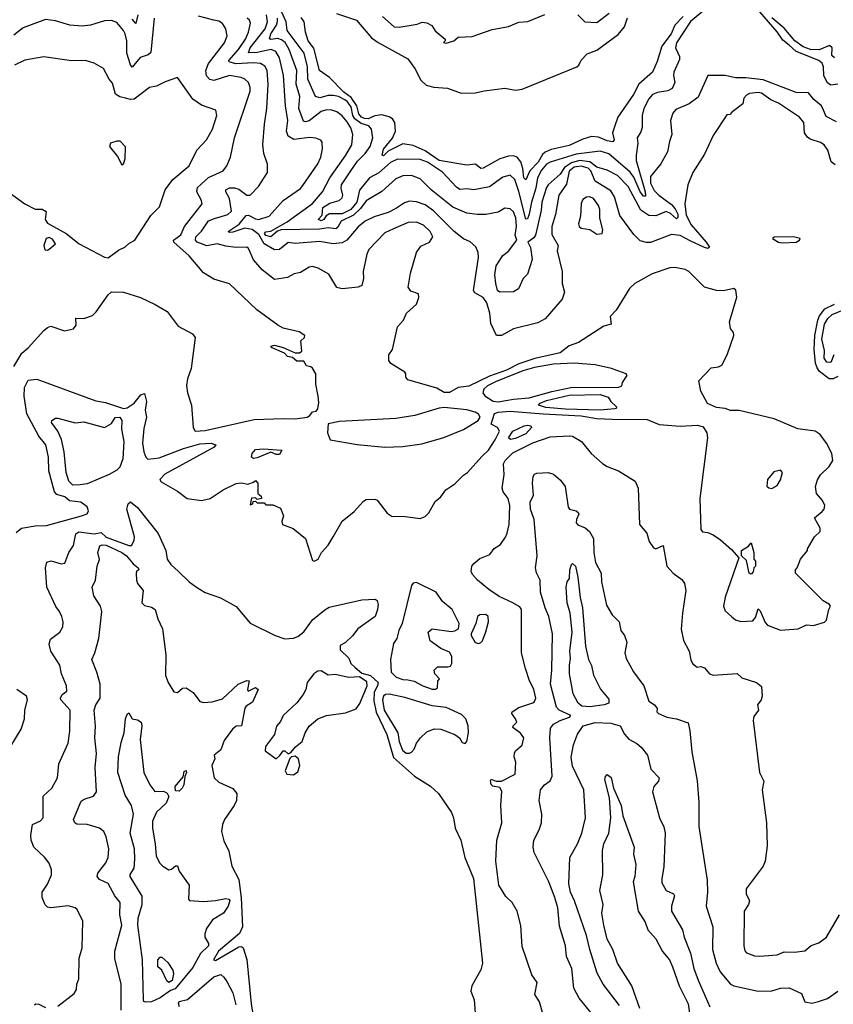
# Model space of a CAD drawing. Extents: x 1246230 to 1426786, y 660032 to 763141.
# Tile 220 of 256: x 1327825 to 1332519, y 720839 to 726517. Entities that reach past the tile are written whole.
import ezdxf

# ---------------------------------------------------------------- set-up
doc = ezdxf.new("R2010")
doc.units = 0

msp = doc.modelspace()

# ---------------------------------------------------------------- linework, layer by layer
at = {"layer": '0CON10XD'}
for points in [[(1331815, 726604), (1331695, 726507.6), (1331615, 726384.5), (1331609.3, 726355), (1331631.2, 726305), (1331632.3, 726287.7), (1331599.3, 726215), (1331596.6, 726195), (1331604.6, 726155), (1331590.2, 726119.8), (1331565, 726105.9), (1331505, 726097.5), (1331476.7, 726085), (1331455, 726061.1), (1331425.3, 726005), (1331415.4, 725965), (1331415.5, 725894.5), (1331409.1, 725870.9), (1331387.8, 725835), (1331392, 725805), (1331381.3, 725735), (1331381.5, 725705), (1331433.3, 725525), (1331435, 725500), (1331425, 725498.9), (1331405, 725524), (1331368.3, 725608.3), (1331347.3, 725637.3), (1331225, 725742.8), (1331175, 725758.7), (1331035, 725742.3), (1330885, 725694.8), (1330865, 725683.2), (1330835, 725650.2), (1330811.6, 725605), (1330803.8, 725545), (1330777.9, 725465), (1330765, 725395.6), (1330755, 725367.8), (1330745.8, 725365.8), (1330705, 725525.4), (1330680.9, 725595), (1330655, 725620.8), (1330612, 725608), (1330536.6, 725553.4), (1330445, 725535.2), (1330405, 725541.8), (1330365, 725537.9), (1330345, 725550.4), (1330265, 725637.1), (1330178.5, 725695), (1330135, 725710.2), (1330005, 725712.3), (1329965, 725694.1), (1329896.4, 725633.6), (1329843.6, 725605), (1329786.5, 725533.5), (1329769.4, 725465), (1329735, 725422.2), (1329685, 725398.4), (1329612.3, 725397.7), (1329593.4, 725386.6), (1329580.4, 725365), (1329565, 725357.1), (1329547.1, 725365), (1329570.2, 725389.8), (1329575, 725434.6), (1329615, 725459.6), (1329668.1, 725475), (1329685, 725489.4), (1329689.4, 725505), (1329680.2, 725545), (1329682, 725565), (1329735.2, 725645), (1329775, 725702.1), (1329818.8, 725745), (1329846.6, 725785), (1329861.9, 725835), (1329854.2, 725885), (1329839.1, 725905), (1329795, 725918), (1329758.8, 725945), (1329747.8, 725965), (1329736.7, 726015), (1329715.5, 726045), (1329700.6, 726055), (1329665, 726073.4), (1329635, 726079), (1329605, 726079.2), (1329556.7, 726066.7), (1329531.2, 726075), (1329487.2, 726175), (1329486.2, 726246.2), (1329465.9, 726325), (1329367.5, 726455), (1329362.5, 726505), (1329334.9, 726565.1)], [(1332545, 726146), (1332505, 726139.6), (1332485, 726153.3), (1332465, 726194.2), (1332462.5, 726245), (1332455, 726267.3), (1332435, 726281.2), (1332305, 726334.6), (1332265, 726369.3), (1332228.6, 726398.6), (1332195, 726446.4), (1332095, 726562.8)], [(1328601.2, 726525), (1328581.3, 726328.7), (1328566.2, 726313.8), (1328521, 726299), (1328475, 726243.1), (1328465, 726256.2), (1328443.7, 726325), (1328443.3, 726395), (1328433.4, 726435), (1328424.6, 726455), (1328385, 726501.5), (1328355, 726511.9), (1328315, 726511.1), (1328233.6, 726486.4), (1328185, 726479.5), (1328115, 726486.4), (1328031.5, 726511.5), (1327975, 726518.2), (1327845, 726470.4), (1327792, 726428)], [(1327792.4, 724517.6), (1327837, 724593), (1327875, 724624.4), (1327965, 724724.6), (1327985, 724742.2), (1328005, 724750), (1328083, 724723), (1328135.5, 724734.5), (1328150.8, 724755), (1328150, 724795), (1328195, 724793.6), (1328245, 724811), (1328266.9, 724833.1), (1328335, 724930.2), (1328355, 724946.9), (1328425, 724946.1), (1328522.3, 724915), (1328607.2, 724875), (1328676.2, 724835), (1328740.2, 724750.2), (1328822.5, 724705), (1328837.5, 724685), (1328815.3, 724505.3), (1328792.6, 724445), (1328787.1, 724407.1), (1328792.5, 724365), (1328815.7, 724295), (1328826.2, 724165), (1328837.5, 724145), (1328895, 724148.2), (1329178.7, 724211.3), (1329345, 724218), (1329415.3, 724214.7), (1329483.3, 724225), (1329500, 724235), (1329515, 724256.2), (1329535, 724260), (1329545, 724272.5), (1329551.3, 724308.7), (1329547.5, 724345), (1329534.2, 724414.2), (1329533.3, 724475), (1329515, 724506.7), (1329505, 724516), (1329480.7, 724520.7), (1329465, 724548), (1329425, 724547.1), (1329398.9, 724568.9), (1329371.2, 724575), (1329353.2, 724593.2), (1329281.2, 724625), (1329273.8, 724635), (1329295, 724640.6), (1329345, 724626.7), (1329415, 724596), (1329440, 724595), (1329453.3, 724605), (1329447.5, 724665), (1329467.5, 724685), (1329470, 724695), (1329437, 724717), (1329345, 724738.8), (1329315, 724756), (1329193.9, 724843.9), (1329035, 724994.4), (1328945, 725020.5), (1328885, 725057.1), (1328802.2, 725155), (1328714.4, 725235), (1328712.9, 725245), (1328755, 725277.3), (1328776.8, 725325), (1328878.2, 725455), (1328874.4, 725475), (1328847.7, 725525), (1328850.6, 725549.4), (1328915, 725606.1), (1328999.4, 725645), (1329020.5, 725675), (1329041.5, 725725), (1329064.6, 725835), (1329154.1, 726105), (1329155.3, 726125.3), (1329146.2, 726155), (1329125, 726174.6), (1329103.8, 726183.8), (1329035, 726195.2), (1328945, 726165.6), (1328921.6, 726171.6), (1328903.1, 726193.1), (1328898.8, 726225), (1328914.2, 726265), (1329006.6, 726383.4), (1329023.1, 726425), (1329015.4, 726465), (1328996.2, 726495), (1328975, 726508.8), (1328946, 726514), (1328856.7, 726536.7)], [(1327805, 723559.5), (1327835, 723585.2), (1327915, 723599), (1327979.9, 723600.1), (1328182.5, 723655), (1328215, 723667.8), (1328222.1, 723685), (1328215, 723708), (1328177.5, 723735), (1328112.3, 723742.3), (1328086.7, 723765), (1328038.8, 723778.8), (1328025.4, 723795), (1327992.8, 723915), (1327992.2, 723995), (1327975.8, 724065.8), (1327935.9, 724115.9), (1327866.8, 724245), (1327850.4, 724345), (1327854, 724396), (1327875, 724437.9), (1327925, 724443.8), (1328265, 724318.7), (1328320.3, 724310.2), (1328425, 724274.5), (1328445, 724279.6), (1328485, 724304.7), (1328525, 724354.5), (1328545, 724360.8), (1328557.3, 724315), (1328550, 724265), (1328557.7, 724225), (1328541.4, 724158.6), (1328533.1, 724075), (1328540.9, 724025), (1328553.4, 723993.4), (1328565, 723982.1), (1328629.2, 723990.8), (1328771.1, 724045), (1328865, 724071.8), (1328930, 724075), (1328957.5, 724065), (1328948.2, 724051.8), (1328663.5, 723896.5), (1328634.4, 723865), (1328642, 723852), (1328735, 723798.6), (1328791.2, 723755), (1328875, 723743.6), (1328924, 723755), (1328998.8, 723805), (1329075, 723842.5), (1329105, 723846), (1329141.7, 723838.3), (1329175, 723850), (1329185, 723860), (1329200, 723845), (1329200, 723785), (1329218.3, 723768.3), (1329220, 723755), (1329195, 723750), (1329185, 723760), (1329161.7, 723758.3), (1329155, 723720), (1329170, 723725), (1329171.7, 723738.3), (1329185, 723740), (1329195, 723730), (1329235, 723730), (1329245, 723720), (1329285, 723720), (1329329.3, 723699.3), (1329347.5, 723655), (1329337, 723623), (1329341.2, 723605), (1329402.5, 723582.5), (1329474.6, 723525), (1329515, 723398.8), (1329525, 723393.8), (1329546.7, 723405), (1329565.9, 723444.1), (1329605, 723486.7), (1329633.3, 723535), (1329686, 723625), (1329755, 723680), (1329808.8, 723741.2), (1329825, 723750), (1329875, 723752), (1329887, 723747), (1329945, 723671.2), (1329975, 723652), (1330035, 723653.8), (1330135, 723640.8), (1330165, 723652.7), (1330185, 723672.2), (1330222.3, 723737.7), (1330255, 723765.3), (1330284.2, 723805.8), (1330335, 723840.6), (1330385, 723890), (1330408.9, 723905), (1330491.1, 723998.9), (1330530.7, 724035), (1330569.2, 724095), (1330592.6, 724145), (1330582.7, 724165), (1330545.6, 724185), (1330564.8, 724245.2), (1330585, 724253.8), (1330655, 724258.9), (1330844.9, 724244.9), (1331065, 724233), (1331155, 724218.1), (1331242.6, 724212.6), (1331445, 724211.2), (1331515, 724182.5), (1331635, 724172.8), (1331735, 724179.4), (1331768.7, 724168.7), (1331790, 724135), (1331792.9, 724105), (1331749.6, 723755), (1331755, 723577.5), (1331765, 723563.3), (1331795, 723559.2), (1331825.4, 723545.4), (1331867.3, 723517.3), (1331931.2, 723461.2), (1331973.8, 723413.8), (1331895, 723187.5), (1331886, 723135), (1331895, 723107.5), (1331932.7, 723072.7), (1331955, 723056.2), (1331985, 723046.2), (1332055, 723051.2), (1332070, 723070), (1332085, 723120), (1332097, 723107), (1332125, 723040), (1332140, 723025), (1332215, 722996.7), (1332316.4, 723003.6), (1332365, 723027.5), (1332405, 723022.5), (1332468.3, 723041.7), (1332480, 723055), (1332492.5, 723115), (1332502.5, 723135), (1332497.5, 723145), (1332460, 723165), (1332300, 723325), (1332300, 723345), (1332310, 723355), (1332330, 723405), (1332370, 723455), (1332370, 723465), (1332410, 723535), (1332442.5, 723565), (1332442.5, 723585), (1332410, 723645), (1332455, 723681.2), (1332465.8, 723695), (1332470, 723715), (1332456.2, 723745), (1332422, 723785), (1332416, 723825), (1332427.4, 723862.6), (1332445, 723892), (1332495, 723941.2), (1332516.9, 723975), (1332510.9, 724015), (1332480.7, 724075), (1332442.8, 724125), (1332415, 724143.3), (1332315, 724158.2), (1332178.8, 724215), (1331975, 724263.3), (1331925, 724263.8), (1331895, 724275.5), (1331845, 724280), (1331792.9, 724302.9), (1331754, 724375), (1331743.8, 724435), (1331815, 724510), (1331857.5, 724515), (1331875.5, 724524.5), (1331907.5, 724585), (1331946, 724695), (1331942.7, 724712.7), (1331926.6, 724736.6), (1331920.6, 724775), (1331962.6, 724917.4), (1331957.3, 724957.3), (1331945, 724967.8), (1331885, 724953.8), (1331845.5, 724954.5), (1331776.2, 724975), (1331685, 725065.8), (1331665, 725077.1), (1331605, 725088.1), (1331576.8, 725086.8), (1331475, 725052.2), (1331373.8, 724995), (1331343.6, 724966.4), (1331267.2, 724842.8), (1331232.5, 724805), (1331238.1, 724761.9), (1331195, 724750), (1331050, 724655), (1330995, 724636.9), (1330943.8, 724595), (1330797, 724563), (1330705, 724532.2), (1330633.2, 724495), (1330535, 724461.8), (1330415.5, 724404.5), (1330355, 724395.2), (1330305, 724366.5), (1330275, 724367.8), (1330232.6, 724392.6), (1330065, 724440.4), (1330053.1, 724455), (1330053.3, 724475), (1330046.7, 724485), (1329966, 724535), (1329955, 724552), (1329954.6, 724585), (1329975.4, 724614.6), (1330004.2, 724745), (1330040, 724785), (1330055.9, 724824.1), (1330113.9, 724876.1), (1330128.5, 724915), (1330126.5, 724936.5), (1330081.9, 724951.9), (1330066.5, 724975), (1330080.5, 725055), (1330114.7, 725175.3), (1330139.8, 725210.2), (1330190.4, 725235), (1330209.1, 725265), (1330192.5, 725295), (1330155, 725332.5), (1330115, 725349.6), (1330066.8, 725346.8), (1329981.5, 725311.5), (1329931.8, 725288.2), (1329838.7, 725191.3), (1329827.5, 725165), (1329806.2, 725065), (1329808.8, 725025), (1329800, 724985), (1329777.5, 724975), (1329685, 724965.7), (1329655, 724973.3), (1329609.1, 725049.1), (1329546.7, 725085), (1329515, 725093.1), (1329495, 725090.6), (1329445, 725059.2), (1329407.9, 725052.1), (1329370, 725030), (1329295, 725018), (1329225, 725074.3), (1329175, 725131.8), (1329145, 725198), (1329135.4, 725205.4), (1329075, 725202.5), (1329015, 725210.5), (1328965, 725224.8), (1328905, 725212.6), (1328849.1, 725235), (1328839.2, 725245), (1328840.7, 725265), (1328873.4, 725296.6), (1328915, 725356.7), (1328949.9, 725370.1), (1329025.8, 725394.2), (1329046.7, 725413.3), (1329036.4, 725485), (1329015.4, 725525), (1329015, 725536.7), (1329035, 725547.2), (1329065, 725548.1), (1329088.8, 725538.8), (1329135, 725505.5), (1329155, 725505.6), (1329202.2, 725555), (1329255.9, 725635.9), (1329254.3, 725684.3), (1329233.8, 725745), (1329228.6, 725795), (1329237.5, 725915), (1329251.6, 726005), (1329258.9, 726145), (1329253.5, 726225), (1329239.6, 726249.6), (1329213.8, 726263.8), (1329175, 726267.8), (1329071.9, 726261.9), (1329033.9, 726273.9), (1329031.3, 726281.3), (1329087.6, 726345), (1329127.9, 726405), (1329145.3, 726445), (1329157.7, 726497.7), (1329151.5, 726515), (1329138.1, 726525)], [(1328507, 726545), (1328495, 726494.5), (1328475, 726519.5)], [(1331692.6, 725242.6), (1331635, 725273.5), (1331585, 725278.7), (1331465, 725232.7), (1331441.8, 725231.8), (1331405, 725242.7), (1331368.5, 725278.5), (1331287.4, 725387.4), (1331256.2, 725495), (1331235, 725530.3), (1331145, 725585.7), (1331119.9, 725645), (1331105, 725661.3), (1331065, 725673), (1331025, 725665.8), (1330995, 725643.2), (1330980.6, 725569.4), (1330935.7, 725505), (1330915.6, 725394.4), (1330894.3, 725325), (1330895, 725279.2), (1330932.7, 725215), (1330926.5, 725185), (1330955.5, 725065.5), (1330955.7, 724995), (1330968, 724945), (1330955.7, 724905), (1330857.1, 724792.9), (1330815, 724768), (1330675, 724733.8), (1330605, 724695.5), (1330575.6, 724695.6), (1330542.9, 724765), (1330537.5, 724825), (1330521.2, 724885), (1330499.3, 724915), (1330451.6, 724941.6), (1330443.3, 724955), (1330472.4, 725145), (1330470, 725175), (1330456.6, 725206.6), (1330425, 725236.5), (1330385, 725252.5), (1330332.5, 725295), (1330213.2, 725415), (1330165, 725448.6), (1330115, 725467.5), (1330075, 725470.7), (1330045, 725460.7), (1329999.8, 725430.2), (1329950.6, 725405), (1329870.3, 725379.7), (1329818.5, 725355), (1329778.3, 725321.7), (1329713.5, 725245), (1329685, 725229.5), (1329634.3, 725224.3), (1329555, 725238.5), (1329415, 725227.1), (1329375, 725233.1), (1329325, 725191.5), (1329295, 725190.3), (1329235, 725224.4), (1329205, 725278.8), (1329166.4, 725306.4), (1329125, 725314.4), (1329055, 725291), (1329035, 725289.4), (1329028.6, 725295), (1329091.2, 725338.8), (1329131.6, 725388.4), (1329145, 725389.7), (1329185, 725368), (1329205, 725363.9), (1329264.4, 725385), (1329344.4, 725475), (1329445, 725544.5), (1329459.3, 725560.7), (1329544.5, 725685), (1329563.5, 725725), (1329571.7, 725771.7), (1329570, 725810), (1329561.7, 725821.7), (1329534.4, 725834.4), (1329496.9, 725836.9), (1329406.6, 725826.6), (1329373.4, 725845), (1329363.8, 725875), (1329372.2, 725935), (1329359.4, 726019.4), (1329348.1, 726195), (1329325, 726297.9), (1329302.8, 726332.8), (1329275.5, 726345.5), (1329195, 726327.3), (1329145.4, 726325.4), (1329155.6, 726355), (1329241.2, 726465), (1329254.4, 726505), (1329248.5, 726545)], [(1332537.4, 725927.4), (1332478.4, 725958.4), (1332463.1, 725995), (1332450.7, 726020.7), (1332407.3, 726057.3), (1332375, 726095.5), (1332305, 726098), (1332115, 726170.3), (1332015, 726181.5), (1331955, 726181.8), (1331895, 726194.7), (1331795, 726195.7), (1331740.3, 726069.7), (1331687.2, 726032.8), (1331610.3, 725999.7), (1331592.6, 725977.4), (1331580, 725935), (1331587.1, 725855), (1331573.1, 725815), (1331562.7, 725755), (1331525, 725686), (1331465, 725612), (1331463.6, 725575), (1331485, 725532.6), (1331512.1, 725505), (1331585, 725451.4), (1331606.9, 725426.9), (1331621.4, 725395), (1331622.9, 725377.1), (1331615, 725368.1), (1331579.4, 725399.4), (1331555, 725411.9), (1331495, 725386), (1331455, 725388.7), (1331408.5, 725418.5), (1331334.7, 725555), (1331275, 725619.3), (1331215, 725649.7), (1331155, 725667.2), (1331115, 725698.2), (1331055, 725705.3), (1331008.1, 725691.9), (1330967.8, 725665), (1330943.3, 725626.7), (1330875, 725565.3), (1330865, 725548.5), (1330837.8, 725465), (1330834, 725416), (1330801.7, 725275), (1330791.6, 725258.4), (1330756.5, 725235), (1330772.4, 725202.4), (1330782, 725135), (1330755, 725050), (1330730.5, 725025), (1330703.1, 724965), (1330675, 724948.4), (1330595, 724945.9), (1330581.4, 724955), (1330571.8, 724995), (1330566.2, 725046.2), (1330575, 725097.1), (1330612.4, 725157.6), (1330645, 725182.1), (1330692.9, 725245), (1330684.1, 725274.1), (1330691.5, 725325), (1330686.6, 725375), (1330675, 725408.5), (1330655, 725425.5), (1330625, 725431.1), (1330585, 725407.5), (1330515, 725394.5), (1330465, 725392.9), (1330405, 725401.2), (1330325, 725435.3), (1330200, 725535), (1330135, 725600), (1330085, 725619.3), (1330035, 725616.8), (1329995, 725599.2), (1329915, 725525.6), (1329825, 725472.8), (1329791.8, 725428.2), (1329750.5, 725389.5), (1329679.7, 725355), (1329660.2, 725319.8), (1329648.5, 725311.5), (1329605, 725316.3), (1329555, 725309.3), (1329334.7, 725305.3), (1329312.3, 725297.7), (1329275, 725264.5), (1329245, 725272.1), (1329237.1, 725285), (1329245, 725294.6), (1329275, 725298), (1329368.1, 725351.9), (1329515, 725457.8), (1329573.2, 725525), (1329614.3, 725605.7), (1329707.6, 725735), (1329741.8, 725795), (1329746.7, 725855), (1329735, 725894.2), (1329715, 725927.3), (1329685, 725963.6), (1329655, 725986.2), (1329625.8, 725995.8), (1329595, 725997.1), (1329565, 725988.4), (1329495, 725933.7), (1329475, 725927.2), (1329462.3, 725932.3), (1329436.1, 726005), (1329442.2, 726075), (1329420.2, 726145), (1329423.8, 726223.8), (1329380, 726345), (1329356.4, 726385), (1329335, 726401.9), (1329315, 726408), (1329275, 726402.3), (1329266.2, 726406.2), (1329273.7, 726435), (1329306.8, 726485), (1329313.6, 726506.4), (1329311.9, 726525)], [(1329981.8, 725775), (1329951, 725759), (1329925, 725731.5), (1329915.8, 725735.8), (1329925, 725771.4), (1329975.2, 725834.8), (1329993.5, 725875), (1329989.5, 725925), (1329975.7, 725945), (1329957.4, 725957.4), (1329915, 725967.6), (1329875, 725963.5), (1329835, 725945.8), (1329815, 725946.5), (1329797.9, 725955), (1329781.8, 725975), (1329770.8, 726020.8), (1329738.3, 726068.3), (1329695, 726098.9), (1329613.4, 726183.4), (1329555.6, 726225), (1329522.8, 726352.8), (1329490, 726395), (1329474.7, 726444.7), (1329466.5, 726505), (1329449.3, 726529.3)], [(1329653.3, 726553.3), (1329769.3, 726515), (1329855, 726413.3), (1329894, 726385), (1330065, 726290.8), (1330104.7, 726234.7), (1330139.1, 726169.1), (1330169.6, 726139.6), (1330215, 726127.7), (1330293.1, 726123.1), (1330372.6, 726092.6), (1330455, 726096.2), (1330505, 726107.7), (1330625, 726121.4), (1330685, 726110.6), (1330725, 726117.3), (1331039.2, 726245), (1331051.1, 726255), (1331065.4, 726284.6), (1331099.4, 726320.6), (1331155, 726341.6), (1331277.4, 726432.6), (1331315, 726476.4), (1331332.7, 726527.3)], [(1329917.8, 726535), (1329985, 726475.5), (1330015, 726473.5), (1330118, 726492), (1330147.1, 726502.9), (1330175, 726498.9), (1330202.7, 726482.7), (1330222.4, 726452.4), (1330280, 726405), (1330280, 726395), (1330270, 726385), (1330285, 726382.5), (1330330, 726395), (1330355, 726416.7), (1330435, 726420), (1330550.3, 726459.7), (1330645, 726477.5), (1330705, 726502), (1330757, 726507), (1330855, 726546.7)], [(1331653.8, 726535), (1331605.2, 726484.8), (1331583.2, 726435), (1331530.6, 726365), (1331503.8, 726276.2), (1331476.4, 726215), (1331396.3, 726145), (1331366, 726085), (1331275.3, 725955), (1331258.9, 725905), (1331244.7, 725864.7), (1331254.1, 725825), (1331247.1, 725812.9), (1331215, 725818.4), (1331165, 725840.6), (1331125, 725842.7), (1331075, 725828.9), (1330995, 725791.4), (1330892.3, 725767.7), (1330856.5, 725753.5), (1330841, 725739), (1330816.8, 725695), (1330769, 725645), (1330745, 725593.1), (1330733.2, 725605), (1330728.4, 725658.4), (1330716.6, 725696.6), (1330695, 725724.6), (1330675, 725732.7), (1330645, 725730.7), (1330595, 725714.1), (1330499.1, 725660.9), (1330485, 725659.4), (1330455, 725683.3), (1330405, 725678.8), (1330245, 725704.8), (1330165, 725760.5), (1330095, 725790.7), (1330035, 725802), (1329981.8, 725775)], [(1331045, 726544.5), (1331085, 726504.6), (1331155, 726501.8), (1331225.7, 726554.3)], [(1332525, 726297.1), (1332511.3, 726311.3), (1332512.2, 726355), (1332497.9, 726367.9), (1332436.7, 726343.3), (1332387.5, 726345), (1332345, 726360.4), (1332297.5, 726395), (1332235, 726468.3), (1332165, 726528.5)], [(1328335, 725142.9), (1328395, 725188.8), (1328432.5, 725205), (1328455, 725226.7), (1328490, 725245), (1328582.3, 725387.7), (1328631.6, 725438.4), (1328665, 725536.4), (1328708.5, 725595), (1328803.6, 725675), (1328848.1, 725765), (1328903.1, 725825), (1328938.2, 725885), (1328961.9, 725965), (1328956.2, 725996.2), (1328875, 726024.4), (1328825, 726058), (1328735, 726183.3), (1328665, 726159.2), (1328615, 726134.4), (1328575, 726126.9), (1328485, 726059.6), (1328465, 726056.8), (1328435, 726064.6), (1328402.4, 726072.4), (1328377.3, 726087.3), (1328361.2, 726151.2), (1328340.8, 726175), (1328308, 726235), (1328255, 726265.6), (1328205, 726281.4), (1328125, 726280.8), (1327965, 726303.3), (1327855, 726284.4), (1327795, 726254.5)], [(1332529.7, 725679.7), (1332507.6, 725697.6), (1332486.9, 725765), (1332466.7, 725795), (1332445, 725809.1), (1332385, 725828.8), (1332370.1, 725840.1), (1332353.8, 725865), (1332348.4, 725925), (1332324.6, 725954.6), (1332201.9, 726035), (1332158.3, 726055), (1332105, 726093.8), (1332085, 726097.4), (1332035, 726090.7), (1332017.5, 726082.5), (1332002.5, 726065), (1331997.8, 726032.2), (1331930, 725980), (1331925, 725970), (1331905, 725967.5), (1331825, 725848.9), (1331775, 725742.2), (1331709.1, 725635), (1331679.6, 725565), (1331662.2, 725455), (1331670.8, 725390.7), (1331698.4, 725335), (1331786.2, 725235), (1331804.3, 725205), (1331795, 725196.9), (1331775, 725202.8), (1331692.6, 725242.6)], [(1328415, 725680), (1328425, 725686.7), (1328434.4, 725715), (1328435, 725783.3), (1328405, 725817.5), (1328385, 725817.5), (1328350, 725805), (1328343.8, 725785), (1328388.8, 725728.8), (1328415, 725680)], [(1327744.2, 725535), (1327855, 725454.5), (1327915, 725424.4), (1327955, 725423.8), (1327978.3, 725411.7), (1327972.5, 725365), (1327985, 725343.1), (1328093.6, 725283.6), (1328169.3, 725225), (1328315, 725146.7), (1328335, 725142.9)], [(1331155, 725280), (1331185, 725283.8), (1331188.9, 725305), (1331172.9, 725372.9), (1331171.9, 725421.9), (1331165.4, 725445), (1331135, 725485.4), (1331115, 725495.5), (1331095, 725494.4), (1331075, 725480), (1331065, 725457.5), (1331060.8, 725385), (1331049.5, 725340.5), (1331052.5, 725325), (1331065, 725314.2), (1331115, 725306.2), (1331155, 725280)], [(1327985, 725187.8), (1327995, 725192.9), (1328031.5, 725225), (1328015, 725251.5), (1327995, 725260.9), (1327978.8, 725255), (1327965.6, 725215), (1327970.5, 725190.5), (1327985, 725187.8)], [(1332225, 725230.6), (1332305, 725234.3), (1332323.3, 725245), (1332327.5, 725255), (1332290, 725265), (1332177, 725263), (1332167.5, 725255), (1332203.3, 725235), (1332225, 725230.6)], [(1332545, 724460), (1332517.5, 724445), (1332495, 724445.8), (1332438.8, 724488.8), (1332425, 724508.8), (1332416.9, 724536.9), (1332408.1, 724615), (1332412.5, 724695), (1332429.1, 724785), (1332440, 724810), (1332471.1, 724848.9), (1332525, 724876.5)], [(1332523, 724585), (1332505, 724540.5), (1332481.6, 724541.6), (1332466.3, 724565), (1332468.5, 724608.5), (1332452.3, 724675), (1332468.4, 724761.6), (1332486.6, 724793.4), (1332513.4, 724816.6), (1332634, 724866)], [(1330585, 724314.2), (1330675, 724329.5), (1330765, 724335.5), (1330895, 724373.1), (1331005, 724395.6), (1331282.6, 724397.4), (1331300, 724405), (1331303.8, 724425), (1331330, 724465), (1331324.2, 724475), (1331238.5, 724505), (1331146, 724526), (1331025, 724536.2), (1330905, 724530.2), (1330795, 724510.5), (1330728.8, 724491.2), (1330571, 724429), (1330524, 724405), (1330503.1, 724386.9), (1330497.4, 724365), (1330508.1, 724348.1), (1330557.3, 724317.3), (1330585, 724314.2)], [(1331175, 724264.3), (1330975, 724270.2), (1330861.1, 724281.1), (1330818.9, 724295), (1330827.7, 724305), (1330865, 724321.1), (1330995, 724351.7), (1331173.3, 724355), (1331219.7, 724339.8), (1331235.8, 724315), (1331267.5, 724285), (1331266.2, 724275), (1331257.9, 724272.1), (1331175, 724264.3)], [(1329931.3, 724051.3), (1330035, 724054.9), (1330145, 724071.4), (1330272.1, 724107.9), (1330385, 724154.1), (1330471.2, 724205), (1330481.5, 724225), (1330471.8, 724241.8), (1330453.6, 724253.6), (1330405, 724267.6), (1330275, 724281.2), (1330245, 724277.7), (1330105, 724234.9), (1329995, 724216.2), (1329670.6, 724199.4), (1329604.4, 724185.6), (1329602, 724135), (1329616.2, 724095), (1329772.2, 724067.8), (1329931.3, 724051.3)], [(1328132, 723832), (1328108.1, 723855), (1328093.8, 723905), (1328081.7, 724025), (1328066.1, 724096.1), (1328044.8, 724144.8), (1328008.6, 724195), (1328010, 724205), (1328031.2, 724218.8), (1328045, 724219.2), (1328145, 724192.2), (1328195, 724197.5), (1328313.9, 724166.1), (1328355, 724189.2), (1328376.5, 724223.5), (1328403.9, 724223.9), (1328415.3, 724205), (1328412.8, 724155), (1328425.5, 724085), (1328420.9, 723985), (1328403.3, 723936.7), (1328385, 723918.9), (1328341.6, 723895), (1328215, 723840.2), (1328175, 723834.5), (1328132, 723832)], [(1330656.9, 724096.9), (1330645.8, 724105), (1330670.5, 724145), (1330735, 724175.5), (1330755, 724178.9), (1330774.1, 724174.1), (1330778, 724165), (1330745, 724129.4), (1330685, 724102.4), (1330656.9, 724096.9)], [(1330840.9, 720790.9), (1330825, 720853.3), (1330797.1, 720895), (1330810.6, 720965), (1330778.9, 721008.9), (1330725, 721172.5), (1330716, 721294), (1330695.7, 721375), (1330666.3, 721426.3), (1330630.7, 721460.7), (1330588.9, 721525), (1330572.7, 721665), (1330577.3, 721785), (1330606.7, 721885), (1330600.6, 721985), (1330607.6, 722067.6), (1330595, 722090), (1330555, 722096.2), (1330545, 722106.7), (1330541.9, 722128.1), (1330545, 722136.2), (1330575, 722125.7), (1330605, 722125.8), (1330683.3, 722165), (1330687.5, 722235), (1330677.5, 722265), (1330680.7, 722289.3), (1330687, 722303), (1330725, 722332.5), (1330733.8, 722375), (1330715, 722403.3), (1330670, 722435), (1330672.5, 722445), (1330692.5, 722465), (1330685.7, 722485), (1330664, 722515), (1330666.2, 722525), (1330705, 722550.5), (1330785, 722576.7), (1330795.6, 722585), (1330802.9, 722605), (1330792.1, 722655), (1330765, 722710), (1330742.5, 722775), (1330721.2, 722865), (1330721.1, 723115), (1330711.5, 723131.5), (1330666.2, 723156.2), (1330591.5, 723191.5), (1330531.1, 723231.1), (1330466, 723285), (1330437, 723317), (1330430, 723335), (1330434.5, 723365.5), (1330445, 723381.2), (1330480.3, 723409.7), (1330537.9, 723432.1), (1330562.4, 723467.6), (1330598.8, 723491.2), (1330627.9, 723532.1), (1330636.7, 723555), (1330649.5, 723605), (1330652.2, 723715), (1330642.8, 723755), (1330614.7, 723795), (1330608.1, 723815), (1330620, 723895), (1330615.8, 723955), (1330625.2, 723975), (1330670.3, 724019.7), (1330785, 724076.8), (1330885, 724111.9), (1330996.5, 724116.5), (1331015, 724114.3), (1331066, 724085), (1331122.5, 724015), (1331187.6, 723957.6), (1331215, 723940), (1331280, 723915), (1331376.7, 723855), (1331394, 723815), (1331401.2, 723605), (1331442.9, 723555), (1331457.5, 723507.5), (1331480.9, 723470.9), (1331495, 723466.2), (1331537.5, 723485), (1331558.8, 723365), (1331594.4, 723324.4), (1331645, 723289.2), (1331660, 723265), (1331669.1, 723225), (1331648.6, 723095), (1331641.7, 723001.7), (1331655, 722937.5), (1331687.1, 722875), (1331696.7, 722825), (1331707.5, 722805), (1331733.6, 722783.6), (1331755, 722786.7), (1331775, 722778.8), (1331805.5, 722745.5), (1331825, 722736.9), (1331965, 722747.1), (1331992.2, 722722.2), (1332075.5, 722695.5), (1332105, 722672.5), (1332108.6, 722615), (1332102.5, 722595), (1332081.2, 722565), (1332087.5, 722535), (1332061.5, 722498.5), (1332056.5, 722475), (1332093.4, 722175), (1332118.4, 722125), (1332108, 722075), (1332133, 721885), (1332137.6, 721752.4), (1332125.2, 721665), (1332114.8, 721635.2), (1332015.7, 721505), (1332015.8, 721475.8), (1332035.8, 721435), (1332030.6, 721415), (1332005.6, 721375), (1332002.2, 721175), (1332007.9, 721147.9), (1332018.8, 721135), (1332065, 721118.1), (1332095, 721116.9), (1332195, 721124.4), (1332235, 721142.2), (1332295, 721140), (1332355, 721146.7), (1332392.2, 721177.8), (1332435, 721192.5), (1332479.2, 721225), (1332555.7, 721355)], [(1329175, 723986.2), (1329161.9, 723995), (1329166, 724015), (1329185, 724038.6), (1329232.7, 724042.7), (1329337.5, 724035), (1329325, 724010), (1329305, 724010), (1329275, 724022.5), (1329195, 723991.2), (1329175, 723986.2)], [(1330894.6, 722765), (1330898.4, 722975), (1330878.4, 723075), (1330856, 723125), (1330829.7, 723215), (1330828.2, 723285), (1330806.6, 723326.6), (1330800.5, 723355), (1330810.9, 723425), (1330793.6, 723635), (1330772.4, 723695), (1330771.1, 723735), (1330789.1, 723775), (1330783.5, 723845), (1330787, 723883), (1330795, 723896), (1330808.8, 723901.2), (1330875, 723905.8), (1330905, 723895.6), (1330945, 723861.5), (1330972.5, 723825), (1330988.9, 723705), (1330998, 723695), (1331034.7, 723684.7), (1331048.1, 723675), (1331051.9, 723665), (1331037.1, 723635), (1331036, 723615), (1331045, 723604.2), (1331087.3, 723587.3), (1331113.1, 723565), (1331135.4, 723525.4), (1331137.8, 723445), (1331147.4, 723387.4), (1331179.5, 723325), (1331182.1, 723275), (1331210.7, 723140.7), (1331243.8, 723085), (1331283.6, 723043.6), (1331294.2, 722995), (1331314, 722965), (1331327.5, 722927.5), (1331317.1, 722865), (1331323.7, 722833.7), (1331366.8, 722756.8), (1331425.7, 722675.7), (1331455, 722586.7), (1331486.7, 722565), (1331503.3, 722545), (1331501.2, 722525), (1331511.2, 722515), (1331558, 722495), (1331615, 722485.3), (1331681.1, 722461.1), (1331691.5, 722415), (1331702.5, 722295), (1331732.7, 722127.3), (1331743.2, 722005), (1331743.4, 721863.4), (1331791.6, 721555), (1331794, 721486), (1331785.4, 721405.4), (1331824.6, 721285), (1331822.3, 721155), (1331842.7, 721075), (1331865.9, 721025.9), (1331925, 720955.6), (1331945, 720944.4), (1332085, 720914.6), (1332165, 720915.5), (1332215, 720931.5), (1332265, 720933.1), (1332335, 720901.4), (1332355, 720852), (1332395, 720845.8), (1332434, 720854), (1332485, 720871.4), (1332545, 720914)], [(1332165, 723813.3), (1332195, 723831.2), (1332215, 723863.3), (1332225.8, 723905), (1332215, 723920), (1332175, 723910), (1332138.8, 723865), (1332136.4, 723826.4), (1332146.4, 723816.4), (1332165, 723813.3)], [(1328045, 720828.8), (1328139.1, 720900.9), (1328154, 720925), (1328154.2, 720955), (1328165.7, 720985), (1328169.4, 721105), (1328186.7, 721165), (1328188.8, 721318.8), (1328156.4, 721386.4), (1328145, 721395.7), (1328105, 721407.5), (1328005, 721394.6), (1327985, 721398.2), (1327971.9, 721411.9), (1327954.3, 721455), (1327955.8, 721485), (1327985, 721532), (1328008, 721585), (1328008.8, 721615), (1327995, 721652.5), (1327968, 721688), (1327907.5, 721745), (1327891.8, 721785), (1327888.8, 721815), (1327898.6, 721875), (1327945, 721896.7), (1327961.6, 721915), (1327960.4, 722039.6), (1328011.2, 722085), (1328043.3, 722145), (1328051.9, 722225), (1328104.5, 722345.5), (1328115.5, 722414.5), (1328115.7, 722535), (1328062.9, 722595), (1328061.4, 722605), (1328070.8, 722625), (1328098, 722645), (1328095.5, 722675.5), (1328067.1, 722745), (1328057.3, 722795), (1328004.6, 722875), (1327994.5, 722915), (1328003.1, 722945), (1328057.5, 722985), (1328074.4, 723015), (1328075.6, 723045), (1328067.8, 723075), (1328055.6, 723105), (1328033.6, 723133.6), (1327982.1, 723245), (1327974.6, 723355.4), (1327981.2, 723388.8), (1328006.8, 723396.8), (1328065, 723378.1), (1328085, 723381.9), (1328108.9, 723445), (1328135.2, 723484.8), (1328148.8, 723551.2), (1328166.2, 723563.8), (1328255, 723552.8), (1328295, 723559.7), (1328325, 723532.5), (1328455, 723484), (1328470, 723485), (1328485.6, 723514.4), (1328486.9, 723535), (1328444.3, 723695), (1328451.8, 723725), (1328465, 723735.6), (1328505, 723704), (1328625, 723554), (1328667.5, 723455), (1328675.5, 723405), (1328697.7, 723375), (1328740.9, 723335), (1328803.2, 723275), (1328845, 723243.6), (1328895, 723214.5), (1328983.6, 723183.6), (1329075, 723132.5), (1329155, 723037.5), (1329300, 722965), (1329355, 722946.9), (1329405, 722950), (1329430.4, 722959.6), (1329465, 722987.5), (1329515, 723056.9), (1329585, 723113.8), (1329611.6, 723128.4), (1329798.7, 723171.3), (1329875.6, 723175.6), (1329886.7, 723166.7), (1329892.5, 723145), (1329890, 723115), (1329875.7, 723075), (1329775.4, 723004.6), (1329745.5, 722964.5), (1329705, 722926.2), (1329675, 722907.5), (1329675, 722882.5)], [(1332045, 723320), (1332033.3, 723325), (1332018.8, 723398.8), (1331990, 723425), (1331990, 723455), (1332029.3, 723480.7), (1332045, 723500), (1332060, 723445), (1332060, 723405), (1332070, 723395), (1332070, 723365), (1332060, 723355), (1332057, 723333), (1332045, 723320)], [(1328410.6, 720805), (1328410.9, 720955), (1328373.6, 721103.6), (1328373.5, 721145), (1328414.5, 721295), (1328403.5, 721355), (1328405.4, 721425), (1328374.1, 721464.1), (1328336.5, 721535), (1328285, 721557.8), (1328271.9, 721575), (1328276.5, 721595), (1328322.9, 721655), (1328336.2, 721685), (1328339.5, 721735), (1328323.6, 721805), (1328311.1, 721835), (1328285.6, 721855), (1328214, 721875), (1328155, 721878.5), (1328143.5, 721885), (1328136.5, 721905), (1328180, 722010), (1328197.5, 722022.5), (1328251.1, 722038.9), (1328268.5, 722065), (1328261.3, 722205), (1328269.4, 722285), (1328258.6, 722375), (1328261.9, 722441.9), (1328255.5, 722535.5), (1328265.5, 722565), (1328290.4, 722605), (1328288.7, 722685), (1328270.4, 722755), (1328242.1, 722827.9), (1328259.1, 722865), (1328282.3, 722947.7), (1328298.5, 723105), (1328291.9, 723135), (1328252.2, 723195), (1328244.4, 723245), (1328262.9, 723285), (1328272.5, 723365), (1328286.5, 723403.5), (1328276.1, 723445), (1328287.6, 723482.4), (1328301.2, 723488.8), (1328325, 723486.6), (1328413.9, 723445), (1328441.3, 723425), (1328479.5, 723379.5), (1328508.9, 723355), (1328513.3, 723345), (1328501.8, 723338.2), (1328496.4, 723325), (1328499, 723285), (1328504.8, 723264.8), (1328537.6, 723225), (1328530, 723155), (1328545, 723138.9), (1328585, 723128.2), (1328607.8, 723115), (1328622.4, 723062.4), (1328648.9, 723005), (1328668.9, 722855), (1328666.5, 722735), (1328681.1, 722695), (1328715, 722641.2), (1328735, 722636.2), (1328765, 722661.2), (1328785, 722663.3), (1328827, 722637), (1328865.5, 722585.5), (1328885, 722578.6), (1328935, 722583.3), (1328995, 722600.9), (1329085, 722685.4), (1329136, 722706), (1329150, 722705), (1329138.8, 722655), (1329142.5, 722645), (1329185, 722665.7), (1329202, 722655), (1329167.9, 722582.1), (1329131.2, 722558.8), (1329123.3, 722546.7), (1329105.6, 722444.4), (1329075, 722442.5), (1329052.5, 722425), (1329005, 722360), (1328985, 722306.2), (1328948, 722275), (1328952, 722255), (1328934.5, 722215), (1328948.1, 722145), (1328975, 722119.4), (1329055, 722084), (1329078, 722055), (1329075.6, 722015), (1329061.9, 721985), (1329007.1, 721905), (1328995.5, 721875), (1328990, 721835), (1329002.4, 721782.4), (1329031.2, 721721.2), (1329049.5, 721635), (1329089.3, 721559.3), (1329102.7, 721452.7), (1329109.9, 721285), (1329093, 721247), (1328972.9, 721145), (1328943.3, 721095), (1328955, 721092), (1329089.6, 721170.4), (1329105, 721172.3), (1329115.3, 721165.3), (1329136.4, 721096.4), (1329161, 720841), (1329175.8, 720745)], [(1331115, 722554.4), (1331067.9, 722557.9), (1331047.4, 722575), (1331019.2, 722629.2), (1330996.6, 722745), (1330996.3, 722793.7), (1331003.8, 722833.9), (1330998.9, 722875), (1331011.8, 722985), (1331000.5, 723095), (1330983.8, 723155), (1330978.5, 723245), (1330983.1, 723275), (1330998.1, 723295), (1331000, 723345), (1331008.6, 723375), (1331015, 723381.4), (1331031.8, 723365), (1331045, 723301.2), (1331058.3, 723185), (1331072.6, 723125), (1331090, 722905), (1331106.3, 722826.3), (1331125, 722792.5), (1331135, 722736.2), (1331175.5, 722655.5), (1331225, 722598.8), (1331224.4, 722575.6), (1331196.2, 722565), (1331115, 722554.4)], [(1330224, 722656), (1330235, 722663.3), (1330237, 722703), (1330247.5, 722715), (1330220, 722745), (1330217.1, 722765), (1330235, 722785.7), (1330295, 722784.4), (1330310.3, 722789.7), (1330318.9, 722805), (1330318.9, 722845), (1330305, 722869.4), (1330255, 722891.4), (1330193.8, 722935), (1330182.5, 722985), (1330205, 723003.3), (1330315, 722989.4), (1330335, 722991.9), (1330356.2, 723005), (1330361.2, 723035), (1330321.2, 723115), (1330265, 723161.2), (1330227.1, 723215), (1330115, 723271.6), (1330095, 723268), (1330085, 723254), (1330032.3, 723035), (1330012.7, 722995), (1330001.2, 722948.8), (1329981.2, 722918.8), (1329965, 722827.5), (1329967.5, 722755), (1329996.9, 722725), (1330035, 722711.6), (1330065, 722710), (1330101.5, 722701.5), (1330151.9, 722675), (1330205, 722656.9), (1330224, 722656)], [(1330475, 722919.4), (1330485, 722924.6), (1330495.3, 722935), (1330515, 722986), (1330529.1, 723045), (1330527.7, 723075), (1330515, 723086.1), (1330480, 723085), (1330466.2, 723075), (1330457.5, 723035), (1330430, 722975), (1330430, 722965), (1330452.5, 722925), (1330475, 722919.4)], [(1329675, 722882.5), (1329723.3, 722835), (1329736.2, 722805), (1329760.2, 722780.2), (1329798.3, 722748.3), (1329850, 722735), (1329892.5, 722695), (1329890, 722675), (1329871.1, 722638.9), (1329868.5, 722588.5), (1329882.7, 722522.7), (1329944, 722395), (1329981.5, 722261.5), (1330103.6, 722153.6), (1330195, 722097), (1330240.7, 722055), (1330316.3, 721945), (1330328.6, 721915), (1330338.4, 721855), (1330371.2, 721785), (1330392.5, 721685), (1330442.7, 721565), (1330449.6, 721509.6), (1330494.8, 721075.2), (1330485, 721037.8), (1330433.3, 720945), (1330428.4, 720915), (1330447.1, 720865), (1330461.5, 720685)], [(1329305, 722253.8), (1329326.9, 722273.1), (1329345, 722301.2), (1329355, 722301.2), (1329375, 722283.3), (1329389.5, 722290.5), (1329416.1, 722323.9), (1329455.5, 722354.5), (1329472.2, 722405), (1329495, 722443.5), (1329545, 722484.7), (1329595.2, 722505.2), (1329705, 722518.9), (1329767.1, 722542.9), (1329787.4, 722572.6), (1329830, 722675), (1329828.8, 722698.8), (1329786.4, 722726.4), (1329725, 722722.5), (1329645, 722741.2), (1329605, 722736), (1329565, 722761.9), (1329545, 722759.6), (1329522.1, 722745), (1329483.6, 722695), (1329476.9, 722655), (1329461.5, 722625), (1329425, 722577.8), (1329345.8, 722505), (1329329.7, 722470.3), (1329307, 722443), (1329295.6, 722395), (1329243.1, 722325), (1329240.9, 722300.9), (1329305, 722253.8)], [(1331130.5, 720780.5), (1331052.5, 720875), (1331021.9, 720931.9), (1331011.3, 721045), (1330979.5, 721115), (1330974.3, 721175), (1330939.7, 721290.3), (1330929.2, 721395), (1330912.9, 721455), (1330877.8, 721545), (1330793.3, 721715), (1330786.9, 721745), (1330791.9, 721785), (1330822.9, 721845), (1330835.6, 721885), (1330836.9, 721935), (1330821.4, 722015), (1330829.2, 722075), (1330852.5, 722105), (1330885, 722127.7), (1330897, 722155), (1330883, 722375), (1330888.4, 722431.6), (1330905.5, 722455), (1330943.7, 722476.3), (1330997.5, 722495), (1331004, 722505), (1330936.7, 722535), (1330921.7, 722551.7), (1330888.4, 722685), (1330894.6, 722765)], [(1327775, 722327.5), (1327834.4, 722425.6), (1327852.8, 722485), (1327854.1, 722535), (1327870.8, 722595), (1327865, 722615.3), (1327808.6, 722655)], [(1330073.8, 722286.2), (1330085, 722293.3), (1330100.5, 722309.5), (1330113.8, 722345), (1330137.5, 722375), (1330175, 722409.5), (1330216.5, 722426.5), (1330255, 722425.6), (1330335, 722394), (1330363.3, 722375), (1330378.3, 722348.3), (1330395, 722343.3), (1330405.8, 722355), (1330415.4, 722404.6), (1330412.7, 722445), (1330398.8, 722485), (1330375, 722510), (1330285, 722551), (1330205, 722559.4), (1330047.6, 722607.7), (1329957.5, 722627.5), (1329934.8, 722625.2), (1329923.4, 722615), (1329918.1, 722595), (1329927.7, 722535), (1330007.4, 722405), (1330015, 722354.2), (1330033.5, 722305), (1330055, 722288), (1330073.8, 722286.2)], [(1328550.7, 720850.7), (1328541.2, 720855), (1328538.7, 720865), (1328533.3, 721095), (1328506.7, 721295), (1328509.2, 721335), (1328531.4, 721415), (1328531.4, 721461.4), (1328462.9, 721575), (1328463.3, 721586.7), (1328485, 721623.3), (1328490.4, 721675), (1328487.9, 721735), (1328463.3, 721825), (1328481.2, 721935), (1328471.2, 721985), (1328433.1, 722045), (1328391.8, 722175), (1328395.3, 722265), (1328410.6, 722349.4), (1328427.5, 722405), (1328435, 722486), (1328445, 722512.9), (1328455, 722519.2), (1328475, 722485.6), (1328505, 722478.8), (1328526.2, 722465), (1328530.4, 722445), (1328519.6, 722365), (1328540.8, 722175), (1328576.9, 722105), (1328605, 722066.9), (1328655, 722067.5), (1328675.9, 722055.9), (1328686.5, 722036.5), (1328670.7, 721999.3), (1328615, 721946.6), (1328592.3, 721895), (1328590.7, 721855), (1328607.7, 721765), (1328612.1, 721695), (1328631.4, 721655), (1328650.5, 721635), (1328685, 721614.7), (1328701.2, 721618.8), (1328725, 721638), (1328735, 721637.5), (1328745.6, 721605.6), (1328804, 721525), (1328800, 721445), (1328805, 721436.7), (1328885, 721432.2), (1328955, 721436.9), (1329015, 721449.2), (1329032.5, 721445), (1329036.7, 721436.7), (1329027.2, 721405), (1329001.1, 721365), (1328937.5, 721325), (1328903.9, 721276.1), (1328892.5, 721245), (1328892.5, 721225), (1328915, 721190), (1328913.8, 721175), (1328868.9, 721131.1), (1328825, 721051.7), (1328722.2, 720927.8), (1328695, 720918.8), (1328635, 720876.1), (1328585, 720853.6), (1328550.7, 720850.7)], [(1331285, 720831.4), (1331191.8, 720955), (1331157.7, 721017.7), (1331114.4, 721154.4), (1331095.8, 721235), (1331025.7, 721435), (1331002.2, 721485), (1330992.9, 721532.9), (1330998.2, 721685), (1331042.7, 721765), (1331067.5, 721825), (1331089.6, 721915), (1331079.1, 722075), (1331015, 722211.2), (1331006.8, 722263.2), (1331020, 722335), (1331043.9, 722396.1), (1331075.4, 722445), (1331145, 722464.4), (1331235, 722460.5), (1331289.2, 722445), (1331315, 722395.8), (1331338.6, 722368.6), (1331385, 722343.3), (1331410.8, 722320.8), (1331447.5, 722275), (1331466.7, 722195), (1331514, 722145), (1331510, 722125), (1331484.3, 722095), (1331475.7, 722065), (1331516.2, 721915), (1331541.3, 721861.3), (1331549.2, 721825), (1331542.2, 721632.2), (1331528.9, 721565), (1331529.5, 721539.5), (1331555.5, 721495), (1331597.8, 721475), (1331603.8, 721465), (1331584.7, 721405), (1331586, 721375), (1331648.1, 721268.1), (1331658.5, 721225), (1331694.3, 721134.3), (1331714.8, 721044.8), (1331738.8, 720978.8), (1331805.8, 720825)], [(1329405, 722161.5), (1329430.4, 722179.6), (1329441.5, 722215), (1329434.3, 722254.3), (1329415, 722268.8), (1329393.8, 722266.2), (1329382.9, 722257.1), (1329356.7, 722185), (1329365.6, 722165.6), (1329405, 722161.5)], [(1328745, 722068.3), (1328725, 722070), (1328722.1, 722095), (1328768.9, 722151.1), (1328775, 722182), (1328785, 722187.5), (1328787.4, 722175), (1328777.3, 722152.7), (1328772.5, 722105), (1328763.3, 722085), (1328745, 722068.3)], [(1331402.2, 720815), (1331356, 720945), (1331274.5, 721075), (1331247.7, 721155), (1331214.7, 721215), (1331195.6, 721295), (1331184.4, 721365), (1331191.9, 721415), (1331172, 721495), (1331190, 721585), (1331188.2, 721725), (1331195, 721763.3), (1331224.5, 721825), (1331235.3, 721915), (1331228.6, 722028.6), (1331200.4, 722135), (1331205, 722153.1), (1331215, 722163.6), (1331236.9, 722146.9), (1331251.8, 722085), (1331294.6, 721985), (1331304.6, 721925), (1331370.5, 721745), (1331366, 721705), (1331379.2, 721645), (1331373.1, 721575), (1331364.6, 721545), (1331392.7, 721375), (1331433.1, 721313.1), (1331448.9, 721268.9), (1331496, 721216), (1331534, 721144), (1331574.3, 721094.3), (1331590.7, 721055), (1331629.2, 720945), (1331681.1, 720841.1), (1331694.4, 720745)], [(1328685, 720964.2), (1328673.9, 720975), (1328645.6, 721035.6), (1328623.2, 721055), (1328621.8, 721095), (1328635, 721110.8), (1328645, 721110), (1328679.8, 721079.8), (1328709.6, 721035), (1328712.4, 721015), (1328705.3, 720975.2), (1328685, 720964.2)], [(1328747.9, 720825), (1328741.8, 720845), (1328745.1, 720855), (1328793.6, 720866.4), (1328945, 720996.5), (1328985, 721010), (1329004, 720995), (1329020.3, 720970.3), (1329055.6, 720905), (1329072.5, 720835)], [(1327911.2, 720835), (1327918.8, 720841.2), (1327935, 720840), (1327975, 720820)]]:
    msp.add_lwpolyline(points, dxfattribs=at)

doc.saveas('drawing.dxf')
